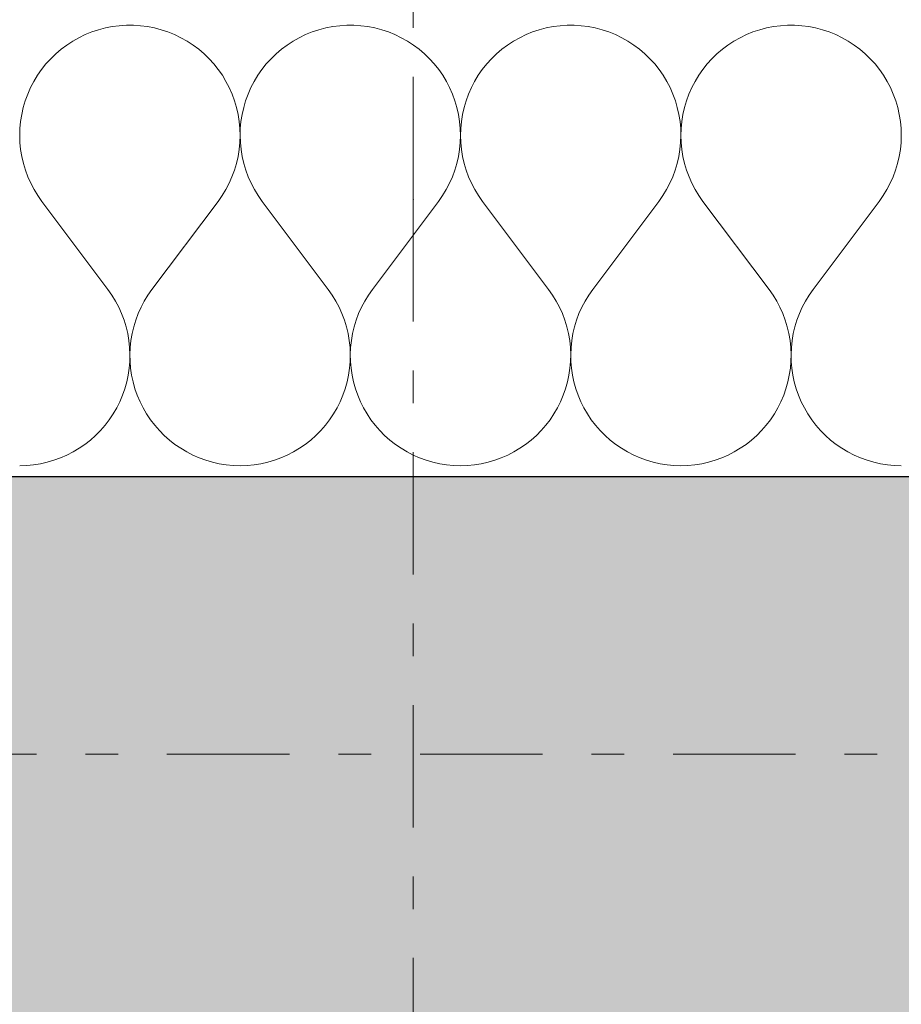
# Model space of a CAD drawing. Extents: x 100 to 2982, y 37 to 2050.
# Tile 78 of 135: x 1141 to 1179, y 1779 to 1821. Entities that reach past the tile are written whole.
import ezdxf
from ezdxf.xclip import XClip

# ---------------------------------------------------------------- set-up
doc = ezdxf.new("R2010")
doc.units = 0
doc.header["$MEASUREMENT"] = 0
doc.header["$XCLIPFRAME"] = 0
doc.linetypes.add('Przerywana podwójnie', pattern=[54.680554, 26.458333, -10.583333, 7.055556, -10.583333])
for name, color, linetype in [('410-K Osie', 7, 'Continuous'), ('420-K Ściany', 7, 'Continuous'), ('820-G Rysunki Obrazki', 7, 'Continuous')]:
    doc.layers.add(name, color=color, linetype=linetype)

# ---------------------------------------------------------------- blocks, each defined once
blk = doc.blocks.new('*X4')
at = {"layer": '420-K Ściany', "color": 174, "linetype": 'Continuous', "lineweight": 5, "ltscale": 0.2}
for p, q in [((1144.495, 1820.913), (1144.2, 1820.835)), ((1144.795, 1820.972), (1144.495, 1820.913)), ((1145.098, 1821.011), (1144.795, 1820.972)), ((1145.403, 1821.03), (1145.098, 1821.011)), ((1145.709, 1821.03), (1145.403, 1821.03)), ((1146.014, 1821.011), (1145.709, 1821.03)), ((1146.317, 1820.972), (1146.014, 1821.011)), ((1146.617, 1820.913), (1146.317, 1820.972)), ((1146.912, 1820.835), (1146.617, 1820.913)), ((1154.019, 1820.913), (1153.723, 1820.835)), ((1154.319, 1820.972), (1154.019, 1820.913)), ((1154.622, 1821.011), (1154.319, 1820.972)), ((1154.927, 1821.03), (1154.622, 1821.011)), ((1155.233, 1821.03), (1154.927, 1821.03)), ((1155.537, 1821.011), (1155.233, 1821.03)), ((1155.841, 1820.972), (1155.537, 1821.011)), ((1156.14, 1820.913), (1155.841, 1820.972)), ((1156.436, 1820.835), (1156.14, 1820.913)), ((1163.543, 1820.913), (1163.247, 1820.835)), ((1163.843, 1820.972), (1163.543, 1820.913)), ((1164.146, 1821.011), (1163.843, 1820.972)), ((1164.451, 1821.03), (1164.146, 1821.011)), ((1164.756, 1821.03), (1164.451, 1821.03)), ((1165.061, 1821.011), (1164.756, 1821.03)), ((1165.364, 1820.972), (1165.061, 1821.011)), ((1165.664, 1820.913), (1165.364, 1820.972)), ((1165.96, 1820.835), (1165.664, 1820.913)), ((1173.067, 1820.913), (1172.771, 1820.835)), ((1173.367, 1820.972), (1173.067, 1820.913)), ((1173.67, 1821.011), (1173.367, 1820.972)), ((1173.975, 1821.03), (1173.67, 1821.011)), ((1174.28, 1821.03), (1173.975, 1821.03)), ((1174.585, 1821.011), (1174.28, 1821.03)), ((1174.888, 1820.972), (1174.585, 1821.011)), ((1175.188, 1820.913), (1174.888, 1820.972)), ((1175.484, 1820.835), (1175.188, 1820.913)), ((1143.351, 1820.492), (1143.085, 1820.341)), ((1143.626, 1820.624), (1143.351, 1820.492)), ((1143.91, 1820.739), (1143.626, 1820.624)), ((1144.2, 1820.835), (1143.91, 1820.739)), ((1147.202, 1820.739), (1146.912, 1820.835)), ((1147.485, 1820.624), (1147.202, 1820.739)), ((1147.761, 1820.492), (1147.485, 1820.624)), ((1148.027, 1820.341), (1147.761, 1820.492)), ((1152.875, 1820.492), (1152.609, 1820.341)), ((1153.15, 1820.624), (1152.875, 1820.492)), ((1153.433, 1820.739), (1153.15, 1820.624)), ((1153.723, 1820.835), (1153.433, 1820.739)), ((1156.726, 1820.739), (1156.436, 1820.835)), ((1157.009, 1820.624), (1156.726, 1820.739)), ((1157.284, 1820.492), (1157.009, 1820.624)), ((1157.551, 1820.341), (1157.284, 1820.492)), ((1162.399, 1820.492), (1162.133, 1820.341)), ((1162.674, 1820.624), (1162.399, 1820.492)), ((1162.957, 1820.739), (1162.674, 1820.624)), ((1163.247, 1820.835), (1162.957, 1820.739)), ((1166.25, 1820.739), (1165.96, 1820.835)), ((1166.533, 1820.624), (1166.25, 1820.739)), ((1166.808, 1820.492), (1166.533, 1820.624)), ((1167.074, 1820.341), (1166.808, 1820.492)), ((1171.923, 1820.492), (1171.656, 1820.341)), ((1172.198, 1820.624), (1171.923, 1820.492)), ((1172.481, 1820.739), (1172.198, 1820.624)), ((1172.771, 1820.835), (1172.481, 1820.739)), ((1175.774, 1820.739), (1175.484, 1820.835)), ((1176.057, 1820.624), (1175.774, 1820.739)), ((1176.332, 1820.492), (1176.057, 1820.624)), ((1176.598, 1820.341), (1176.332, 1820.492)), ((1142.829, 1820.175), (1142.584, 1819.992)), ((1143.085, 1820.341), (1142.829, 1820.175)), ((1148.283, 1820.175), (1148.027, 1820.341)), ((1148.528, 1819.992), (1148.283, 1820.175)), ((1152.353, 1820.175), (1152.108, 1819.992)), ((1152.609, 1820.341), (1152.353, 1820.175)), ((1157.807, 1820.175), (1157.551, 1820.341)), ((1158.051, 1819.992), (1157.807, 1820.175)), ((1161.877, 1820.175), (1161.632, 1819.992)), ((1162.133, 1820.341), (1161.877, 1820.175)), ((1167.33, 1820.175), (1167.074, 1820.341)), ((1167.575, 1819.992), (1167.33, 1820.175)), ((1171.4, 1820.175), (1171.156, 1819.992)), ((1171.656, 1820.341), (1171.4, 1820.175)), ((1176.854, 1820.175), (1176.598, 1820.341)), ((1177.099, 1819.992), (1176.854, 1820.175)), ((1142.132, 1819.581), (1141.927, 1819.354)), ((1142.352, 1819.793), (1142.132, 1819.581)), ((1142.584, 1819.992), (1142.352, 1819.793)), ((1148.76, 1819.793), (1148.528, 1819.992)), ((1148.979, 1819.581), (1148.76, 1819.793)), ((1149.185, 1819.354), (1148.979, 1819.581)), ((1151.656, 1819.581), (1151.451, 1819.354)), ((1151.876, 1819.793), (1151.656, 1819.581)), ((1152.108, 1819.992), (1151.876, 1819.793)), ((1158.284, 1819.793), (1158.051, 1819.992)), ((1158.503, 1819.581), (1158.284, 1819.793)), ((1158.708, 1819.354), (1158.503, 1819.581)), ((1161.18, 1819.581), (1160.975, 1819.354)), ((1161.399, 1819.793), (1161.18, 1819.581)), ((1161.632, 1819.992), (1161.399, 1819.793)), ((1167.808, 1819.793), (1167.575, 1819.992)), ((1168.027, 1819.581), (1167.808, 1819.793)), ((1168.232, 1819.354), (1168.027, 1819.581)), ((1170.704, 1819.581), (1170.499, 1819.354)), ((1170.923, 1819.793), (1170.704, 1819.581)), ((1171.156, 1819.992), (1170.923, 1819.793)), ((1177.332, 1819.793), (1177.099, 1819.992)), ((1177.551, 1819.581), (1177.332, 1819.793)), ((1177.756, 1819.354), (1177.551, 1819.581)), ((1141.927, 1819.354), (1141.737, 1819.115)), ((1149.375, 1819.115), (1149.185, 1819.354)), ((1151.451, 1819.354), (1151.261, 1819.115)), ((1158.899, 1819.115), (1158.708, 1819.354)), ((1160.975, 1819.354), (1160.784, 1819.115)), ((1168.423, 1819.115), (1168.232, 1819.354)), ((1170.499, 1819.354), (1170.308, 1819.115)), ((1177.946, 1819.115), (1177.756, 1819.354)), ((1141.562, 1818.864), (1141.404, 1818.603)), ((1141.737, 1819.115), (1141.562, 1818.864)), ((1149.55, 1818.864), (1149.375, 1819.115)), ((1149.708, 1818.603), (1149.55, 1818.864)), ((1151.086, 1818.864), (1150.928, 1818.603)), ((1151.261, 1819.115), (1151.086, 1818.864)), ((1159.073, 1818.864), (1158.899, 1819.115)), ((1159.231, 1818.603), (1159.073, 1818.864)), ((1160.61, 1818.864), (1160.452, 1818.603)), ((1160.784, 1819.115), (1160.61, 1818.864)), ((1168.597, 1818.864), (1168.423, 1819.115)), ((1168.755, 1818.603), (1168.597, 1818.864)), ((1170.134, 1818.864), (1169.976, 1818.603)), ((1170.308, 1819.115), (1170.134, 1818.864)), ((1178.121, 1818.864), (1177.946, 1819.115)), ((1178.279, 1818.603), (1178.121, 1818.864)), ((1141.263, 1818.332), (1141.14, 1818.052)), ((1141.404, 1818.603), (1141.263, 1818.332)), ((1149.849, 1818.332), (1149.708, 1818.603)), ((1149.972, 1818.052), (1149.849, 1818.332)), ((1150.787, 1818.332), (1150.664, 1818.052)), ((1150.928, 1818.603), (1150.787, 1818.332)), ((1159.373, 1818.332), (1159.231, 1818.603)), ((1159.496, 1818.052), (1159.373, 1818.332)), ((1160.311, 1818.332), (1160.187, 1818.052)), ((1160.452, 1818.603), (1160.311, 1818.332)), ((1168.896, 1818.332), (1168.755, 1818.603)), ((1169.02, 1818.052), (1168.896, 1818.332)), ((1169.835, 1818.332), (1169.711, 1818.052)), ((1169.976, 1818.603), (1169.835, 1818.332)), ((1178.42, 1818.332), (1178.279, 1818.603)), ((1178.543, 1818.052), (1178.42, 1818.332)), ((1141.14, 1818.052), (1141.035, 1817.765)), ((1150.077, 1817.765), (1149.972, 1818.052)), ((1150.664, 1818.052), (1150.558, 1817.765)), ((1159.601, 1817.765), (1159.496, 1818.052)), ((1160.187, 1818.052), (1160.082, 1817.765)), ((1169.125, 1817.765), (1169.02, 1818.052)), ((1169.711, 1818.052), (1169.606, 1817.765)), ((1178.649, 1817.765), (1178.543, 1818.052)), ((1140.948, 1817.472), (1140.88, 1817.174)), ((1141.035, 1817.765), (1140.948, 1817.472)), ((1150.164, 1817.472), (1150.077, 1817.765)), ((1150.231, 1817.174), (1150.164, 1817.472)), ((1150.472, 1817.472), (1150.404, 1817.174)), ((1150.558, 1817.765), (1150.472, 1817.472)), ((1159.688, 1817.472), (1159.601, 1817.765)), ((1159.755, 1817.174), (1159.688, 1817.472)), ((1159.996, 1817.472), (1159.928, 1817.174)), ((1160.082, 1817.765), (1159.996, 1817.472)), ((1169.211, 1817.472), (1169.125, 1817.765)), ((1169.279, 1817.174), (1169.211, 1817.472)), ((1169.519, 1817.472), (1169.452, 1817.174)), ((1169.606, 1817.765), (1169.519, 1817.472)), ((1178.735, 1817.472), (1178.649, 1817.765)), ((1178.803, 1817.174), (1178.735, 1817.472)), ((1140.88, 1817.174), (1140.832, 1816.872)), ((1150.28, 1816.872), (1150.231, 1817.174)), ((1150.404, 1817.174), (1150.356, 1816.872)), ((1159.803, 1816.872), (1159.755, 1817.174)), ((1159.928, 1817.174), (1159.88, 1816.872)), ((1169.327, 1816.872), (1169.279, 1817.174)), ((1169.452, 1817.174), (1169.404, 1816.872)), ((1178.851, 1816.872), (1178.803, 1817.174)), ((1140.832, 1816.872), (1140.803, 1816.568)), ((1150.309, 1816.568), (1150.28, 1816.872)), ((1150.356, 1816.872), (1150.327, 1816.568)), ((1159.832, 1816.568), (1159.803, 1816.872)), ((1159.88, 1816.872), (1159.851, 1816.568)), ((1169.356, 1816.568), (1169.327, 1816.872)), ((1169.404, 1816.872), (1169.375, 1816.568)), ((1178.88, 1816.568), (1178.851, 1816.872)), ((1140.803, 1816.568), (1140.794, 1816.263)), ((1140.794, 1816.263), (1140.804, 1815.957)), ((1150.307, 1815.957), (1150.318, 1816.263)), ((1150.318, 1816.263), (1150.309, 1816.568)), ((1150.327, 1816.568), (1150.318, 1816.263)), ((1150.318, 1816.263), (1150.328, 1815.957)), ((1159.831, 1815.957), (1159.842, 1816.263)), ((1159.842, 1816.263), (1159.832, 1816.568)), ((1159.851, 1816.568), (1159.842, 1816.263)), ((1159.842, 1816.263), (1159.852, 1815.957)), ((1169.355, 1815.957), (1169.365, 1816.263)), ((1169.365, 1816.263), (1169.356, 1816.568)), ((1169.375, 1816.568), (1169.365, 1816.263)), ((1169.365, 1816.263), (1169.376, 1815.957)), ((1178.879, 1815.957), (1178.889, 1816.263)), ((1178.889, 1816.263), (1178.88, 1816.568)), ((1140.804, 1815.957), (1140.834, 1815.653)), ((1150.278, 1815.653), (1150.307, 1815.957)), ((1150.328, 1815.957), (1150.358, 1815.653)), ((1159.801, 1815.653), (1159.831, 1815.957)), ((1159.852, 1815.957), (1159.882, 1815.653)), ((1169.325, 1815.653), (1169.355, 1815.957)), ((1169.376, 1815.957), (1169.406, 1815.653)), ((1178.849, 1815.653), (1178.879, 1815.957)), ((1140.834, 1815.653), (1140.884, 1815.352)), ((1140.884, 1815.352), (1140.952, 1815.054)), ((1150.16, 1815.054), (1150.228, 1815.352)), ((1150.228, 1815.352), (1150.278, 1815.653)), ((1150.358, 1815.653), (1150.407, 1815.352)), ((1150.407, 1815.352), (1150.476, 1815.054)), ((1159.684, 1815.054), (1159.752, 1815.352)), ((1159.752, 1815.352), (1159.801, 1815.653)), ((1159.882, 1815.653), (1159.931, 1815.352)), ((1159.931, 1815.352), (1160, 1815.054)), ((1169.207, 1815.054), (1169.276, 1815.352)), ((1169.276, 1815.352), (1169.325, 1815.653)), ((1169.406, 1815.653), (1169.455, 1815.352)), ((1169.455, 1815.352), (1169.524, 1815.054)), ((1178.731, 1815.054), (1178.8, 1815.352)), ((1178.8, 1815.352), (1178.849, 1815.653)), ((1140.952, 1815.054), (1141.04, 1814.761)), ((1150.072, 1814.761), (1150.16, 1815.054)), ((1150.476, 1815.054), (1150.563, 1814.761)), ((1159.596, 1814.761), (1159.684, 1815.054)), ((1160, 1815.054), (1160.087, 1814.761)), ((1169.12, 1814.761), (1169.207, 1815.054)), ((1169.524, 1815.054), (1169.611, 1814.761)), ((1178.644, 1814.761), (1178.731, 1815.054)), ((1141.04, 1814.761), (1141.146, 1814.475)), ((1141.146, 1814.475), (1141.27, 1814.195)), ((1149.842, 1814.195), (1149.966, 1814.475)), ((1149.966, 1814.475), (1150.072, 1814.761)), ((1150.563, 1814.761), (1150.67, 1814.475)), ((1150.67, 1814.475), (1150.794, 1814.195)), ((1159.366, 1814.195), (1159.49, 1814.475)), ((1159.49, 1814.475), (1159.596, 1814.761)), ((1160.087, 1814.761), (1160.193, 1814.475)), ((1160.193, 1814.475), (1160.318, 1814.195)), ((1168.889, 1814.195), (1169.014, 1814.475)), ((1169.014, 1814.475), (1169.12, 1814.761)), ((1169.611, 1814.761), (1169.717, 1814.475)), ((1169.717, 1814.475), (1169.841, 1814.195)), ((1178.413, 1814.195), (1178.537, 1814.475)), ((1178.537, 1814.475), (1178.644, 1814.761)), ((1141.27, 1814.195), (1141.412, 1813.925)), ((1149.7, 1813.925), (1149.842, 1814.195)), ((1150.794, 1814.195), (1150.936, 1813.925)), ((1159.224, 1813.925), (1159.366, 1814.195)), ((1160.318, 1814.195), (1160.46, 1813.925)), ((1168.747, 1813.925), (1168.889, 1814.195)), ((1169.841, 1814.195), (1169.983, 1813.925)), ((1178.271, 1813.925), (1178.413, 1814.195)), ((1141.412, 1813.925), (1141.571, 1813.664)), ((1141.571, 1813.664), (1141.746, 1813.414)), ((1149.365, 1813.414), (1149.541, 1813.664)), ((1149.541, 1813.664), (1149.7, 1813.925)), ((1150.936, 1813.925), (1151.095, 1813.664)), ((1151.095, 1813.664), (1151.27, 1813.414)), ((1158.889, 1813.414), (1159.065, 1813.664)), ((1159.065, 1813.664), (1159.224, 1813.925)), ((1160.46, 1813.925), (1160.619, 1813.664)), ((1160.619, 1813.664), (1160.794, 1813.414)), ((1168.413, 1813.414), (1168.588, 1813.664)), ((1168.588, 1813.664), (1168.747, 1813.925)), ((1169.983, 1813.925), (1170.142, 1813.664)), ((1170.142, 1813.664), (1170.318, 1813.414)), ((1177.937, 1813.414), (1178.112, 1813.664)), ((1178.112, 1813.664), (1178.271, 1813.925)), ((1141.746, 1813.414), (1144.604, 1809.604)), ((1149.365, 1813.414), (1146.508, 1809.604)), ((1151.27, 1813.414), (1154.127, 1809.604)), ((1158.889, 1813.414), (1156.032, 1809.604)), ((1160.794, 1813.414), (1163.651, 1809.604)), ((1168.413, 1813.414), (1165.556, 1809.604)), ((1170.318, 1813.414), (1173.175, 1809.604)), ((1177.937, 1813.414), (1175.08, 1809.604)), ((1144.777, 1809.358), (1144.604, 1809.604)), ((1144.934, 1809.101), (1144.777, 1809.358)), ((1146.335, 1809.358), (1146.178, 1809.101)), ((1146.508, 1809.604), (1146.335, 1809.358)), ((1154.3, 1809.358), (1154.127, 1809.604)), ((1154.457, 1809.101), (1154.3, 1809.358)), ((1155.859, 1809.358), (1155.702, 1809.101)), ((1156.032, 1809.604), (1155.859, 1809.358)), ((1163.824, 1809.358), (1163.651, 1809.604)), ((1163.981, 1809.101), (1163.824, 1809.358)), ((1165.383, 1809.358), (1165.226, 1809.101)), ((1165.556, 1809.604), (1165.383, 1809.358)), ((1173.348, 1809.358), (1173.175, 1809.604)), ((1173.505, 1809.101), (1173.348, 1809.358)), ((1174.907, 1809.358), (1174.75, 1809.101)), ((1175.08, 1809.604), (1174.907, 1809.358)), ((1145.074, 1808.834), (1144.934, 1809.101)), ((1146.178, 1809.101), (1146.038, 1808.834)), ((1154.598, 1808.834), (1154.457, 1809.101)), ((1155.702, 1809.101), (1155.561, 1808.834)), ((1164.122, 1808.834), (1163.981, 1809.101)), ((1165.226, 1809.101), (1165.085, 1808.834)), ((1173.646, 1808.834), (1173.505, 1809.101)), ((1174.75, 1809.101), (1174.609, 1808.834)), ((1145.198, 1808.559), (1145.074, 1808.834)), ((1145.303, 1808.277), (1145.198, 1808.559)), ((1145.914, 1808.559), (1145.808, 1808.277)), ((1146.038, 1808.834), (1145.914, 1808.559)), ((1154.721, 1808.559), (1154.598, 1808.834)), ((1154.827, 1808.277), (1154.721, 1808.559)), ((1155.438, 1808.559), (1155.332, 1808.277)), ((1155.561, 1808.834), (1155.438, 1808.559)), ((1164.245, 1808.559), (1164.122, 1808.834)), ((1164.351, 1808.277), (1164.245, 1808.559)), ((1164.962, 1808.559), (1164.856, 1808.277)), ((1165.085, 1808.834), (1164.962, 1808.559)), ((1173.769, 1808.559), (1173.646, 1808.834)), ((1173.875, 1808.277), (1173.769, 1808.559)), ((1174.486, 1808.559), (1174.38, 1808.277)), ((1174.609, 1808.834), (1174.486, 1808.559)), ((1145.391, 1807.989), (1145.303, 1808.277)), ((1145.808, 1808.277), (1145.721, 1807.989)), ((1154.915, 1807.989), (1154.827, 1808.277)), ((1155.332, 1808.277), (1155.245, 1807.989)), ((1164.439, 1807.989), (1164.351, 1808.277)), ((1164.856, 1808.277), (1164.768, 1807.989)), ((1173.962, 1807.989), (1173.875, 1808.277)), ((1174.38, 1808.277), (1174.292, 1807.989)), ((1145.46, 1807.696), (1145.391, 1807.989)), ((1145.511, 1807.399), (1145.46, 1807.696)), ((1145.651, 1807.696), (1145.601, 1807.399)), ((1145.721, 1807.989), (1145.651, 1807.696)), ((1154.984, 1807.696), (1154.915, 1807.989)), ((1155.035, 1807.399), (1154.984, 1807.696)), ((1155.175, 1807.696), (1155.125, 1807.399)), ((1155.245, 1807.989), (1155.175, 1807.696)), ((1164.508, 1807.696), (1164.439, 1807.989)), ((1164.559, 1807.399), (1164.508, 1807.696)), ((1164.699, 1807.696), (1164.648, 1807.399)), ((1164.768, 1807.989), (1164.699, 1807.696)), ((1174.032, 1807.696), (1173.962, 1807.989)), ((1174.082, 1807.399), (1174.032, 1807.696)), ((1174.223, 1807.696), (1174.172, 1807.399)), ((1174.292, 1807.989), (1174.223, 1807.696)), ((1145.543, 1807.1), (1145.511, 1807.399)), ((1145.601, 1807.399), (1145.569, 1807.1)), ((1155.067, 1807.1), (1155.035, 1807.399)), ((1155.125, 1807.399), (1155.093, 1807.1)), ((1164.59, 1807.1), (1164.559, 1807.399)), ((1164.648, 1807.399), (1164.617, 1807.1)), ((1174.114, 1807.1), (1174.082, 1807.399)), ((1174.172, 1807.399), (1174.14, 1807.1)), ((1145.556, 1806.799), (1145.543, 1807.1)), ((1145.569, 1807.1), (1145.556, 1806.799)), ((1155.079, 1806.799), (1155.067, 1807.1)), ((1155.093, 1807.1), (1155.08, 1806.799)), ((1164.603, 1806.799), (1164.59, 1807.1)), ((1164.617, 1807.1), (1164.604, 1806.799)), ((1174.127, 1806.799), (1174.114, 1807.1)), ((1174.14, 1807.1), (1174.128, 1806.799)), ((1145.524, 1806.197), (1145.549, 1806.497)), ((1145.549, 1806.497), (1145.556, 1806.799)), ((1145.556, 1806.799), (1145.562, 1806.497)), ((1145.562, 1806.497), (1145.588, 1806.197)), ((1155.048, 1806.197), (1155.073, 1806.497)), ((1155.073, 1806.497), (1155.079, 1806.799)), ((1155.08, 1806.799), (1155.086, 1806.497)), ((1155.086, 1806.497), (1155.112, 1806.197)), ((1164.572, 1806.197), (1164.597, 1806.497)), ((1164.597, 1806.497), (1164.603, 1806.799)), ((1164.604, 1806.799), (1164.61, 1806.497)), ((1164.61, 1806.497), (1164.635, 1806.197)), ((1174.096, 1806.197), (1174.121, 1806.497)), ((1174.121, 1806.497), (1174.127, 1806.799)), ((1174.128, 1806.799), (1174.134, 1806.497)), ((1174.134, 1806.497), (1174.159, 1806.197)), ((1145.48, 1805.899), (1145.524, 1806.197)), ((1145.588, 1806.197), (1145.632, 1805.899)), ((1155.004, 1805.899), (1155.048, 1806.197)), ((1155.112, 1806.197), (1155.156, 1805.899)), ((1164.527, 1805.899), (1164.572, 1806.197)), ((1164.635, 1806.197), (1164.68, 1805.899)), ((1174.051, 1805.899), (1174.096, 1806.197)), ((1174.159, 1806.197), (1174.203, 1805.899)), ((1145.335, 1805.315), (1145.417, 1805.605)), ((1145.417, 1805.605), (1145.48, 1805.899)), ((1145.632, 1805.899), (1145.695, 1805.605)), ((1145.695, 1805.605), (1145.776, 1805.315)), ((1154.859, 1805.315), (1154.941, 1805.605)), ((1154.941, 1805.605), (1155.004, 1805.899)), ((1155.156, 1805.899), (1155.219, 1805.605)), ((1155.219, 1805.605), (1155.3, 1805.315)), ((1164.383, 1805.315), (1164.465, 1805.605)), ((1164.465, 1805.605), (1164.527, 1805.899)), ((1164.68, 1805.899), (1164.743, 1805.605)), ((1164.743, 1805.605), (1164.824, 1805.315)), ((1173.907, 1805.315), (1173.988, 1805.605)), ((1173.988, 1805.605), (1174.051, 1805.899)), ((1174.203, 1805.899), (1174.266, 1805.605)), ((1174.266, 1805.605), (1174.348, 1805.315)), ((1145.236, 1805.031), (1145.335, 1805.315)), ((1145.776, 1805.315), (1145.876, 1805.031)), ((1154.76, 1805.031), (1154.859, 1805.315)), ((1155.3, 1805.315), (1155.4, 1805.031)), ((1164.283, 1805.031), (1164.383, 1805.315)), ((1164.824, 1805.315), (1164.924, 1805.031)), ((1173.807, 1805.031), (1173.907, 1805.315)), ((1174.348, 1805.315), (1174.447, 1805.031)), ((1144.984, 1804.484), (1145.118, 1804.753)), ((1145.118, 1804.753), (1145.236, 1805.031)), ((1145.876, 1805.031), (1145.993, 1804.753)), ((1145.993, 1804.753), (1146.128, 1804.484)), ((1154.508, 1804.484), (1154.642, 1804.753)), ((1154.642, 1804.753), (1154.76, 1805.031)), ((1155.4, 1805.031), (1155.517, 1804.753)), ((1155.517, 1804.753), (1155.652, 1804.484)), ((1164.031, 1804.484), (1164.166, 1804.753)), ((1164.166, 1804.753), (1164.283, 1805.031)), ((1164.924, 1805.031), (1165.041, 1804.753)), ((1165.041, 1804.753), (1165.176, 1804.484)), ((1173.555, 1804.484), (1173.69, 1804.753)), ((1173.69, 1804.753), (1173.807, 1805.031)), ((1174.447, 1805.031), (1174.565, 1804.753)), ((1174.565, 1804.753), (1174.7, 1804.484)), ((1144.832, 1804.223), (1144.984, 1804.484)), ((1146.128, 1804.484), (1146.28, 1804.223)), ((1154.356, 1804.223), (1154.508, 1804.484)), ((1155.652, 1804.484), (1155.803, 1804.223)), ((1163.88, 1804.223), (1164.031, 1804.484)), ((1165.176, 1804.484), (1165.327, 1804.223)), ((1173.404, 1804.223), (1173.555, 1804.484)), ((1174.7, 1804.484), (1174.851, 1804.223)), ((1144.481, 1803.734), (1144.665, 1803.973)), ((1144.665, 1803.973), (1144.832, 1804.223)), ((1146.28, 1804.223), (1146.447, 1803.973)), ((1146.447, 1803.973), (1146.63, 1803.734)), ((1154.005, 1803.734), (1154.188, 1803.973)), ((1154.188, 1803.973), (1154.356, 1804.223)), ((1155.803, 1804.223), (1155.971, 1803.973)), ((1155.971, 1803.973), (1156.154, 1803.734)), ((1163.529, 1803.734), (1163.712, 1803.973)), ((1163.712, 1803.973), (1163.88, 1804.223)), ((1165.327, 1804.223), (1165.495, 1803.973)), ((1165.495, 1803.973), (1165.678, 1803.734)), ((1173.053, 1803.734), (1173.236, 1803.973)), ((1173.236, 1803.973), (1173.404, 1804.223)), ((1174.851, 1804.223), (1175.019, 1803.973)), ((1175.019, 1803.973), (1175.202, 1803.734)), ((1144.072, 1803.293), (1144.284, 1803.507)), ((1144.284, 1803.507), (1144.481, 1803.734)), ((1146.63, 1803.734), (1146.828, 1803.507)), ((1146.828, 1803.507), (1147.04, 1803.293)), ((1153.596, 1803.293), (1153.807, 1803.507)), ((1153.807, 1803.507), (1154.005, 1803.734)), ((1156.154, 1803.734), (1156.352, 1803.507)), ((1156.352, 1803.507), (1156.564, 1803.293)), ((1163.119, 1803.293), (1163.331, 1803.507)), ((1163.331, 1803.507), (1163.529, 1803.734)), ((1165.678, 1803.734), (1165.876, 1803.507)), ((1165.876, 1803.507), (1166.088, 1803.293)), ((1172.643, 1803.293), (1172.855, 1803.507)), ((1172.855, 1803.507), (1173.053, 1803.734)), ((1175.202, 1803.734), (1175.4, 1803.507)), ((1175.4, 1803.507), (1175.611, 1803.293)), ((1143.61, 1802.907), (1143.847, 1803.092)), ((1143.847, 1803.092), (1144.072, 1803.293)), ((1147.04, 1803.293), (1147.265, 1803.092)), ((1147.265, 1803.092), (1147.502, 1802.907)), ((1153.133, 1802.907), (1153.371, 1803.092)), ((1153.371, 1803.092), (1153.596, 1803.293)), ((1156.564, 1803.293), (1156.789, 1803.092)), ((1156.789, 1803.092), (1157.026, 1802.907)), ((1162.657, 1802.907), (1162.894, 1803.092)), ((1162.894, 1803.092), (1163.119, 1803.293)), ((1166.088, 1803.293), (1166.313, 1803.092)), ((1166.313, 1803.092), (1166.55, 1802.907)), ((1172.181, 1802.907), (1172.418, 1803.092)), ((1172.418, 1803.092), (1172.643, 1803.293)), ((1175.611, 1803.293), (1175.836, 1803.092)), ((1175.836, 1803.092), (1176.074, 1802.907)), ((1142.835, 1802.444), (1143.103, 1802.582)), ((1143.103, 1802.582), (1143.361, 1802.736)), ((1143.361, 1802.736), (1143.61, 1802.907)), ((1147.502, 1802.907), (1147.751, 1802.736)), ((1147.751, 1802.736), (1148.009, 1802.582)), ((1148.009, 1802.582), (1148.277, 1802.444)), ((1152.358, 1802.444), (1152.626, 1802.582)), ((1152.626, 1802.582), (1152.885, 1802.736)), ((1152.885, 1802.736), (1153.133, 1802.907)), ((1157.026, 1802.907), (1157.274, 1802.736)), ((1157.274, 1802.736), (1157.533, 1802.582)), ((1157.533, 1802.582), (1157.801, 1802.444)), ((1161.882, 1802.444), (1162.15, 1802.582)), ((1162.15, 1802.582), (1162.409, 1802.736)), ((1162.409, 1802.736), (1162.657, 1802.907)), ((1166.55, 1802.907), (1166.798, 1802.736)), ((1166.798, 1802.736), (1167.057, 1802.582)), ((1167.057, 1802.582), (1167.325, 1802.444)), ((1171.406, 1802.444), (1171.674, 1802.582)), ((1171.674, 1802.582), (1171.933, 1802.736)), ((1171.933, 1802.736), (1172.181, 1802.907)), ((1176.074, 1802.907), (1176.322, 1802.736)), ((1176.322, 1802.736), (1176.581, 1802.582)), ((1176.581, 1802.582), (1176.849, 1802.444)), ((1141.692, 1802.071), (1141.986, 1802.137)), ((1141.986, 1802.137), (1142.275, 1802.221)), ((1142.275, 1802.221), (1142.558, 1802.324)), ((1142.558, 1802.324), (1142.835, 1802.444)), ((1148.277, 1802.444), (1148.553, 1802.324)), ((1148.553, 1802.324), (1148.836, 1802.221)), ((1148.836, 1802.221), (1149.126, 1802.137)), ((1149.126, 1802.137), (1149.419, 1802.071)), ((1151.216, 1802.071), (1151.51, 1802.137)), ((1151.51, 1802.137), (1151.799, 1802.221)), ((1151.799, 1802.221), (1152.082, 1802.324)), ((1152.082, 1802.324), (1152.358, 1802.444)), ((1157.801, 1802.444), (1158.077, 1802.324)), ((1158.077, 1802.324), (1158.36, 1802.221)), ((1158.36, 1802.221), (1158.649, 1802.137)), ((1158.649, 1802.137), (1158.943, 1802.071)), ((1160.74, 1802.071), (1161.034, 1802.137)), ((1161.034, 1802.137), (1161.323, 1802.221)), ((1161.323, 1802.221), (1161.606, 1802.324)), ((1161.606, 1802.324), (1161.882, 1802.444)), ((1167.325, 1802.444), (1167.601, 1802.324)), ((1167.601, 1802.324), (1167.884, 1802.221)), ((1167.884, 1802.221), (1168.173, 1802.137)), ((1168.173, 1802.137), (1168.467, 1802.071)), ((1170.264, 1802.071), (1170.558, 1802.137)), ((1170.558, 1802.137), (1170.847, 1802.221)), ((1170.847, 1802.221), (1171.13, 1802.324)), ((1171.13, 1802.324), (1171.406, 1802.444)), ((1176.849, 1802.444), (1177.125, 1802.324)), ((1177.125, 1802.324), (1177.408, 1802.221)), ((1177.408, 1802.221), (1177.697, 1802.137)), ((1177.697, 1802.137), (1177.991, 1802.071)), ((1140.794, 1801.985), (1141.095, 1801.995)), ((1141.095, 1801.995), (1141.395, 1802.023)), ((1141.395, 1802.023), (1141.692, 1802.071)), ((1149.419, 1802.071), (1149.717, 1802.023)), ((1149.717, 1802.023), (1150.017, 1801.995)), ((1150.017, 1801.995), (1150.318, 1801.985)), ((1150.318, 1801.985), (1150.619, 1801.995)), ((1150.619, 1801.995), (1150.919, 1802.023)), ((1150.919, 1802.023), (1151.216, 1802.071)), ((1158.943, 1802.071), (1159.241, 1802.023)), ((1159.241, 1802.023), (1159.541, 1801.995)), ((1159.541, 1801.995), (1159.842, 1801.985)), ((1159.842, 1801.985), (1160.143, 1801.995)), ((1160.143, 1801.995), (1160.443, 1802.023)), ((1160.443, 1802.023), (1160.74, 1802.071)), ((1168.467, 1802.071), (1168.765, 1802.023)), ((1168.765, 1802.023), (1169.064, 1801.995)), ((1169.064, 1801.995), (1169.365, 1801.985)), ((1169.365, 1801.985), (1169.666, 1801.995)), ((1169.666, 1801.995), (1169.966, 1802.023)), ((1169.966, 1802.023), (1170.264, 1802.071)), ((1177.991, 1802.071), (1178.288, 1802.023)), ((1178.288, 1802.023), (1178.588, 1801.995)), ((1178.588, 1801.995), (1178.889, 1801.985))]:
    blk.add_line(p, q, dxfattribs=at)
blk = doc.blocks.new('Rysunek_1_1', base_point=(-18316.349, -206.526))
at = {"layer": '420-K Ściany', "linetype": 'Continuous', "lineweight": 13}
blk.add_hatch(color=62, dxfattribs=at).paths.add_polyline_path([(1101.302, 1777.509), (1288.802, 1777.509), (1288.802, 1801.509), (1101.302, 1801.509)])
at = {"layer": '410-K Osie', "color": 101, "linetype": 'Przerywana podwójnie', "lineweight": 5, "ltscale": 0.2}
for q in [(1157.802, 1913.509), (1157.802, 1913.509), (1157.802, 529.46), (1157.802, 529.46)]:
    blk.add_line((1157.802, 1813.509), q, dxfattribs=at)
at = {"layer": '410-K Osie', "color": 4, "linetype": 'Przerywana podwójnie', "lineweight": 13, "ltscale": 0.2}
blk.add_line((589.417, 1789.509), (2255.561, 1789.509), dxfattribs=at)
blk.add_line((589.417, 1789.509), (2255.561, 1789.509), dxfattribs=at)
at = {"layer": '410-K Osie', "color": 101, "linetype": 'Przerywana podwójnie', "lineweight": 5, "ltscale": 0.2}
blk.add_point((1157.802, 1813.509), dxfattribs=at)
blk.add_point((1157.802, 1813.509), dxfattribs=at)
blk.add_point((1157.802, 1813.509), dxfattribs=at)
blk.add_point((1157.802, 1813.509), dxfattribs=at)
at = {"layer": '420-K Ściany', "color": 27, "linetype": 'Continuous', "lineweight": 25, "ltscale": 0.2}
blk.add_line((1288.802, 1801.509), (1101.302, 1801.509), dxfattribs=at)
at = {"color": 65, "linetype": 'Continuous', "lineweight": 13, "ltscale": 0.2}
blk.add_blockref('*X4', (0, 0), dxfattribs=at)

msp = doc.modelspace()

# ---------------------------------------------------------------- block references
at = {"layer": '820-G Rysunki Obrazki', "color": 65, "linetype": 'Continuous', "lineweight": 13, "ltscale": 0.2}
ref = msp.add_blockref('Rysunek_1_1', (-18316.349, -206.526), dxfattribs=at)
XClip(ref).set_block_clipping_path([(244.527027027, 76.8014120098), (2570.9054054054, 2022.1162324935)])

doc.saveas('drawing.dxf')
